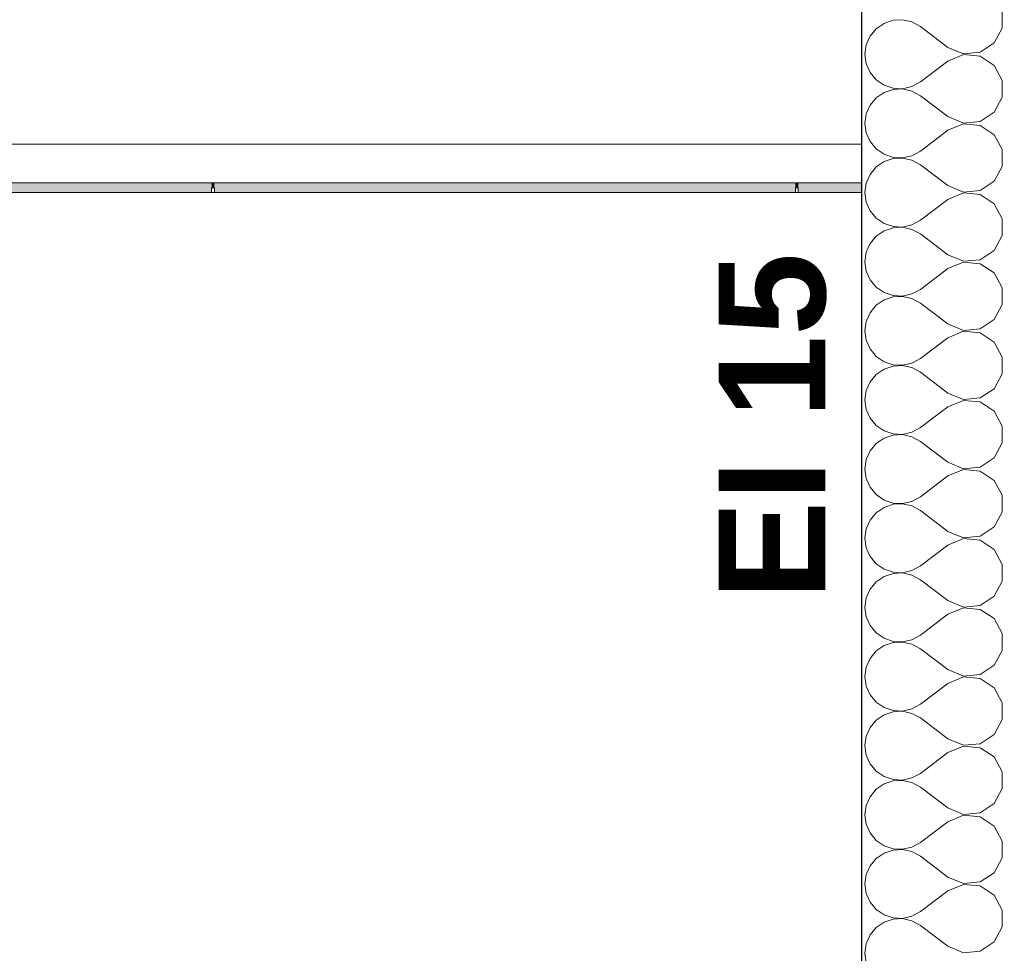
# Model space of a CAD drawing. Header units: millimetres. Extents: x -12989 to 381814, y -50461 to 30884.
# Tile 68 of 111: x 369516 to 370533, y -43747 to -42782. Entities that reach past the tile are written whole.
import ezdxf

# ---------------------------------------------------------------- set-up
doc = ezdxf.new("R2010")
doc.units = ezdxf.units.MM
doc.header["$MEASUREMENT"] = 0
doc.linetypes.add('Wipeout_Contour', pattern=[1000, 0, -1000])
for name, color, linetype in [('A_WN_SUFITY', 7, 'Continuous'), ('Nowe_04-ŚCIANY DZIAŁOWE', 7, 'Continuous'), ('Nowe_A_WYM', 7, 'Continuous')]:
    doc.layers.add(name, color=color, linetype=linetype)
for name, color, linetype, lineweight in [('A_WN_SUFITY_Nr_pióra__2', 7, 'Continuous', 13), ('A_WN_SUFITY_Nr_pióra__49', 7, 'Continuous', 15), ('Nowe_04-ŚCIANY DZIAŁOWE_Nr_pióra__27', 7, 'Continuous', 25), ('Nowe_A_WYM_Nr_pióra__1', 7, 'Continuous', 13), ('Nowe_A_WYM_Nr_pióra__45', 7, 'Continuous', 15), ('Nowe_A_WYM_Nr_pióra__85', 7, 'Continuous', 13)]:
    doc.layers.add(name, color=color, linetype=linetype, lineweight=lineweight)
doc.layers.add('Nowe_04-ŚCIANY DZIAŁOWE_Nr_pióra__174', color=7, linetype='Continuous', lineweight=5, true_color=0x6a6a6a)
doc.layers.add('Nowe_A_OZN_OPIS_Nr_pióra__17', color=7, linetype='Continuous', lineweight=13, true_color=0xde1212)
doc.styles.add('STYL_AUTOMATYCZNY_2', font='arial.ttf')
doc.styles.add('STYL_AUTOMATYCZNY_4', font='arial.ttf')
doc.dimstyles.new('STYL_AUTOMATYCZNY__2', dxfattribs={"dimtxt": 139.999998, "dimasz": 57, "dimexe": 0.18, "dimexo": 0.0625, "dimgap": 0, "dimtad": 1, "dimdec": 0, "dimlfac": 0.1, "dimzin": 0, "dimdsep": 46, "dimtxsty": 'STYL_AUTOMATYCZNY_4', "dimblk": 'ARROWHEAD_6', "dimblk1": 'ARROWHEAD_6', "dimblk2": 'ARROWHEAD_6', "dimcen": 0.09, "dimse1": 1, "dimse2": 1, "dimclrd": 7, "dimclre": 7, "dimclrt": 7, "dimadec": 0, "dimazin": 0, "dimtfac": 1, "dimtdec": 4, "dimtmove": 0, "dimatfit": 3, "dimfxl": 0, "dimtolj": 1, "dimtzin": 0, "dimarcsym": 0})

# ---------------------------------------------------------------- blocks, each defined once
blk = doc.blocks.new('ElemPrzekroju_4_1', base_point=(363535.4, -45960.6))
at = {"color": 254, "linetype": 'Wipeout_Contour', "lineweight": 0, "ltscale": 25184793.98738486}
blk.add_wipeout([(365515.4, -43960.6), (365535.4, -43980.6), (365535.4, -44940.6), (365523.9, -44952.1), (365527.5, -44953.5), (365530.4, -44960.6), (365527.5, -44967.7), (365523.9, -44969.1), (365535.4, -44980.6), (365535.4, -45940.6), (365515.4, -45960.6), (365578.9, -45960.6), (365578.9, -43900.6), (366588.9, -43900.6), (366588.9, -45960.6), (366905.4, -45960.6), (366905.4, -43900.6), (367915.4, -43900.6), (367915.4, -45960.6), (369255.3, -45960.6), (369255.3, -43900.6), (370265.3, -43900.6), (370265.3, -45960.6), (370385.3, -45960.6), (370385.3, -44960.6), (370378.2, -44957.7), (370375.3, -44950.6), (370378.2, -44943.5), (370385.3, -44940.6), (370385.3, -42960.6), (370319.9, -42960.6), (370319.9, -42955.6), (370316.9, -42955.6), (370316.9, -42960.6), (369716.9, -42960.6), (369716.9, -42955.6), (369713.9, -42955.6), (369713.9, -42960.6), (369113.9, -42960.6), (369113.9, -42955.6), (369110.9, -42955.6), (369110.9, -42960.6), (368510.9, -42960.6), (368510.9, -42955.6), (368509.4, -42955.6), (368507.9, -42955.6), (368507.9, -42960.6), (367907.9, -42960.6), (367907.9, -42955.6), (367904.9, -42955.6), (367904.9, -42960.6), (367304.9, -42960.6), (367304.9, -42955.6), (367303.4, -42955.6), (367301.9, -42955.6), (367301.9, -42960.6), (366701.9, -42960.6), (366701.9, -42955.6), (366698.9, -42955.6), (366698.9, -42960.6), (366098.9, -42960.6), (366098.9, -42955.6), (366097.4, -42955.6), (366095.9, -42955.6), (366095.9, -42960.6), (365515.4, -42960.6), (365535.4, -42980.6), (365535.4, -43940.6)], dxfattribs=at).dxf.layer = 'Nowe_04-ŚCIANY DZIAŁOWE'
blk = doc.blocks.new('*X15', base_point=(363535.4, -45960.6))
at = {"layer": 'Nowe_04-ŚCIANY DZIAŁOWE_Nr_pióra__174', "color": 251, "linetype": 'Continuous', "lineweight": 5, "true_color": 0x6a6a6a}
for p, q in [((370530.6, -42790.7), (370530.6, -42773.3)), ((370417.9, -42782.6), (370408.6, -42785.8)), ((370427.7, -42782.2), (370417.9, -42782.6)), ((370437.3, -42784.4), (370427.7, -42782.2)), ((370400.4, -42791.4), (370394.2, -42799)), ((370408.6, -42785.8), (370400.4, -42791.4)), ((370446, -42789.2), (370437.3, -42784.4)), ((370474.5, -42810.6), (370446, -42789.2)), ((370522.4, -42806.1), (370530.6, -42790.7)), ((370394.2, -42799), (370390.2, -42808)), ((370390.2, -42808), (370388.8, -42817.7)), ((370474.5, -42810.6), (370490.6, -42817.3)), ((370507.9, -42815.7), (370522.4, -42806.1)), ((370388.8, -42817.7), (370390.2, -42827.5)), ((370474.5, -42824.9), (370446, -42846.3)), ((370490.6, -42818.1), (370474.5, -42824.9)), ((370490.6, -42817.3), (370507.9, -42815.7)), ((370507.9, -42819.8), (370490.6, -42818.1)), ((370522.4, -42829.4), (370507.9, -42819.8)), ((370390.2, -42827.5), (370394.2, -42836.5)), ((370530.6, -42844.8), (370522.4, -42829.4)), ((370394.2, -42836.5), (370400.4, -42844.1)), ((370400.4, -42844.1), (370408.6, -42849.7)), ((370530.6, -42862.1), (370530.6, -42844.8)), ((370408.6, -42849.7), (370417.9, -42852.8)), ((370417.9, -42854.1), (370408.6, -42857.2)), ((370417.9, -42852.8), (370427.7, -42853.3)), ((370427.7, -42853.6), (370417.9, -42854.1)), ((370427.7, -42853.3), (370437.3, -42851.1)), ((370437.3, -42855.8), (370427.7, -42853.6)), ((370437.3, -42851.1), (370446, -42846.3)), ((370400.4, -42862.8), (370394.2, -42870.4)), ((370408.6, -42857.2), (370400.4, -42862.8)), ((370446, -42860.6), (370437.3, -42855.8)), ((370474.5, -42882), (370446, -42860.6)), ((370522.4, -42877.5), (370530.6, -42862.1)), ((370394.2, -42870.4), (370390.2, -42879.4)), ((370390.2, -42879.4), (370388.8, -42889.2)), ((370474.5, -42882), (370490.6, -42888.8)), ((370507.9, -42887.1), (370522.4, -42877.5)), ((370388.8, -42889.2), (370390.2, -42898.9)), ((370490.6, -42889.6), (370474.5, -42896.3)), ((370490.6, -42888.8), (370507.9, -42887.1)), ((370507.9, -42891.2), (370490.6, -42889.6)), ((370522.4, -42900.8), (370507.9, -42891.2)), ((370390.2, -42898.9), (370394.2, -42907.9)), ((370474.5, -42896.3), (370446, -42917.7)), ((370530.6, -42916.2), (370522.4, -42900.8)), ((370394.2, -42907.9), (370400.4, -42915.5)), ((370400.4, -42915.5), (370408.6, -42921.1)), ((370530.6, -42933.6), (370530.6, -42916.2)), ((370408.6, -42921.1), (370417.9, -42924.3)), ((370417.9, -42925.5), (370408.6, -42928.6)), ((370417.9, -42924.3), (370427.7, -42924.7)), ((370427.7, -42925), (370417.9, -42925.5)), ((370427.7, -42924.7), (370437.3, -42922.5)), ((370437.3, -42927.3), (370427.7, -42925)), ((370437.3, -42922.5), (370446, -42917.7)), ((370400.4, -42934.2), (370394.2, -42941.8)), ((370408.6, -42928.6), (370400.4, -42934.2)), ((370446, -42932), (370437.3, -42927.3)), ((370474.5, -42953.4), (370446, -42932)), ((370522.4, -42948.9), (370530.6, -42933.6)), ((370394.2, -42941.8), (370390.2, -42950.8)), ((370390.2, -42950.8), (370388.8, -42960.6)), ((370474.5, -42953.4), (370490.6, -42960.2)), ((370507.9, -42958.5), (370522.4, -42948.9)), ((370388.8, -42960.6), (370390.2, -42970.4)), ((370490.6, -42961), (370474.5, -42967.7)), ((370490.6, -42960.2), (370507.9, -42958.5)), ((370507.9, -42962.6), (370490.6, -42961)), ((370522.4, -42972.3), (370507.9, -42962.6)), ((370390.2, -42970.4), (370394.2, -42979.4)), ((370474.5, -42967.7), (370446, -42989.2)), ((370530.6, -42987.6), (370522.4, -42972.3)), ((370394.2, -42979.4), (370400.4, -42987)), ((370400.4, -42987), (370408.6, -42992.5)), ((370530.6, -43005), (370530.6, -42987.6)), ((370408.6, -42992.5), (370417.9, -42995.7)), ((370417.9, -42996.9), (370408.6, -43000.1)), ((370417.9, -42995.7), (370427.7, -42996.2)), ((370427.7, -42996.5), (370417.9, -42996.9)), ((370427.7, -42996.2), (370437.3, -42993.9)), ((370437.3, -42998.7), (370427.7, -42996.5)), ((370437.3, -42993.9), (370446, -42989.2)), ((370400.4, -43005.7), (370394.2, -43013.2)), ((370408.6, -43000.1), (370400.4, -43005.7)), ((370446, -43003.4), (370437.3, -42998.7)), ((370474.5, -43024.9), (370446, -43003.4)), ((370522.4, -43020.3), (370530.6, -43005)), ((370394.2, -43013.2), (370390.2, -43022.3)), ((370390.2, -43022.3), (370388.8, -43032)), ((370474.5, -43024.9), (370490.6, -43031.6)), ((370507.9, -43030), (370522.4, -43020.3)), ((370388.8, -43032), (370390.2, -43041.8)), ((370490.6, -43032.4), (370474.5, -43039.2)), ((370490.6, -43031.6), (370507.9, -43030)), ((370507.9, -43034.1), (370490.6, -43032.4)), ((370522.4, -43043.7), (370507.9, -43034.1)), ((370390.2, -43041.8), (370394.2, -43050.8)), ((370474.5, -43039.2), (370446, -43060.6)), ((370530.6, -43059), (370522.4, -43043.7)), ((370394.2, -43050.8), (370400.4, -43058.4)), ((370400.4, -43058.4), (370408.6, -43064)), ((370408.6, -43064), (370417.9, -43067.1)), ((370417.9, -43068.4), (370408.6, -43071.5)), ((370417.9, -43067.1), (370427.7, -43067.6)), ((370427.7, -43067.9), (370417.9, -43068.4)), ((370427.7, -43067.6), (370437.3, -43065.4)), ((370437.3, -43070.1), (370427.7, -43067.9)), ((370437.3, -43065.4), (370446, -43060.6)), ((370530.6, -43076.4), (370530.6, -43059)), ((370400.4, -43077.1), (370394.2, -43084.7)), ((370408.6, -43071.5), (370400.4, -43077.1)), ((370446, -43074.9), (370437.3, -43070.1)), ((370474.5, -43096.3), (370446, -43074.9)), ((370522.4, -43091.8), (370530.6, -43076.4)), ((370394.2, -43084.7), (370390.2, -43093.7)), ((370390.2, -43093.7), (370388.8, -43103.4)), ((370474.5, -43096.3), (370490.6, -43103)), ((370507.9, -43101.4), (370522.4, -43091.8)), ((370388.8, -43103.4), (370390.2, -43113.2)), ((370490.6, -43103.9), (370474.5, -43110.6)), ((370490.6, -43103), (370507.9, -43101.4)), ((370507.9, -43105.5), (370490.6, -43103.9)), ((370522.4, -43115.1), (370507.9, -43105.5)), ((370390.2, -43113.2), (370394.2, -43122.2)), ((370474.5, -43110.6), (370446, -43132)), ((370530.6, -43130.5), (370522.4, -43115.1)), ((370394.2, -43122.2), (370400.4, -43129.8)), ((370400.4, -43129.8), (370408.6, -43135.4)), ((370408.6, -43135.4), (370417.9, -43138.5)), ((370417.9, -43139.8), (370408.6, -43142.9)), ((370417.9, -43138.5), (370427.7, -43139)), ((370427.7, -43139.3), (370417.9, -43139.8)), ((370427.7, -43139), (370437.3, -43136.8)), ((370437.3, -43141.5), (370427.7, -43139.3)), ((370437.3, -43136.8), (370446, -43132)), ((370530.6, -43147.9), (370530.6, -43130.5)), ((370400.4, -43148.5), (370394.2, -43156.1)), ((370408.6, -43142.9), (370400.4, -43148.5)), ((370446, -43146.3), (370437.3, -43141.5)), ((370474.5, -43167.7), (370446, -43146.3)), ((370522.4, -43163.2), (370530.6, -43147.9)), ((370394.2, -43156.1), (370390.2, -43165.1)), ((370390.2, -43165.1), (370388.8, -43174.9)), ((370474.5, -43167.7), (370490.6, -43174.5)), ((370507.9, -43172.8), (370522.4, -43163.2)), ((370388.8, -43174.9), (370390.2, -43184.6)), ((370490.6, -43175.3), (370474.5, -43182)), ((370490.6, -43174.5), (370507.9, -43172.8)), ((370507.9, -43176.9), (370490.6, -43175.3)), ((370522.4, -43186.6), (370507.9, -43176.9)), ((370390.2, -43184.6), (370394.2, -43193.7)), ((370474.5, -43182), (370446, -43203.4)), ((370530.6, -43201.9), (370522.4, -43186.6)), ((370394.2, -43193.7), (370400.4, -43201.2)), ((370400.4, -43201.2), (370408.6, -43206.8)), ((370408.6, -43206.8), (370417.9, -43210)), ((370417.9, -43211.2), (370408.6, -43214.4)), ((370417.9, -43210), (370427.7, -43210.4)), ((370427.7, -43210.7), (370417.9, -43211.2)), ((370427.7, -43210.4), (370437.3, -43208.2)), ((370437.3, -43213), (370427.7, -43210.7)), ((370437.3, -43208.2), (370446, -43203.4)), ((370530.6, -43219.3), (370530.6, -43201.9)), ((370400.4, -43219.9), (370394.2, -43227.5)), ((370408.6, -43214.4), (370400.4, -43219.9)), ((370446, -43217.7), (370437.3, -43213)), ((370474.5, -43239.2), (370446, -43217.7)), ((370522.4, -43234.6), (370530.6, -43219.3)), ((370394.2, -43227.5), (370390.2, -43236.5)), ((370390.2, -43236.5), (370388.8, -43246.3)), ((370474.5, -43239.2), (370490.6, -43245.9)), ((370507.9, -43244.3), (370522.4, -43234.6)), ((370388.8, -43246.3), (370390.2, -43256.1)), ((370490.6, -43246.7), (370474.5, -43253.4)), ((370490.6, -43245.9), (370507.9, -43244.3)), ((370507.9, -43248.4), (370490.6, -43246.7)), ((370522.4, -43258), (370507.9, -43248.4)), ((370390.2, -43256.1), (370394.2, -43265.1)), ((370474.5, -43253.4), (370446, -43274.9)), ((370530.6, -43273.3), (370522.4, -43258)), ((370394.2, -43265.1), (370400.4, -43272.7)), ((370400.4, -43272.7), (370408.6, -43278.3)), ((370408.6, -43278.3), (370417.9, -43281.4)), ((370417.9, -43281.4), (370427.7, -43281.9)), ((370427.7, -43282.2), (370417.9, -43282.6)), ((370427.7, -43281.9), (370437.3, -43279.6)), ((370437.3, -43284.4), (370427.7, -43282.2)), ((370437.3, -43279.6), (370446, -43274.9)), ((370530.6, -43290.7), (370530.6, -43273.3)), ((370400.4, -43291.4), (370394.2, -43299)), ((370408.6, -43285.8), (370400.4, -43291.4)), ((370417.9, -43282.6), (370408.6, -43285.8)), ((370446, -43289.2), (370437.3, -43284.4)), ((370474.5, -43310.6), (370446, -43289.2)), ((370522.4, -43306.1), (370530.6, -43290.7)), ((370394.2, -43299), (370390.2, -43308)), ((370390.2, -43308), (370388.8, -43317.7)), ((370474.5, -43310.6), (370490.6, -43317.3)), ((370507.9, -43315.7), (370522.4, -43306.1)), ((370388.8, -43317.7), (370390.2, -43327.5)), ((370490.6, -43318.1), (370474.5, -43324.9)), ((370490.6, -43317.3), (370507.9, -43315.7)), ((370507.9, -43319.8), (370490.6, -43318.1)), ((370522.4, -43329.4), (370507.9, -43319.8)), ((370390.2, -43327.5), (370394.2, -43336.5)), ((370474.5, -43324.9), (370446, -43346.3)), ((370530.6, -43344.8), (370522.4, -43329.4)), ((370394.2, -43336.5), (370400.4, -43344.1)), ((370400.4, -43344.1), (370408.6, -43349.7)), ((370408.6, -43349.7), (370417.9, -43352.8)), ((370417.9, -43352.8), (370427.7, -43353.3)), ((370427.7, -43353.6), (370417.9, -43354.1)), ((370427.7, -43353.3), (370437.3, -43351.1)), ((370437.3, -43355.8), (370427.7, -43353.6)), ((370437.3, -43351.1), (370446, -43346.3)), ((370530.6, -43362.1), (370530.6, -43344.8)), ((370400.4, -43362.8), (370394.2, -43370.4)), ((370408.6, -43357.2), (370400.4, -43362.8)), ((370417.9, -43354.1), (370408.6, -43357.2)), ((370446, -43360.6), (370437.3, -43355.8)), ((370474.5, -43382), (370446, -43360.6)), ((370522.4, -43377.5), (370530.6, -43362.1)), ((370394.2, -43370.4), (370390.2, -43379.4)), ((370390.2, -43379.4), (370388.8, -43389.2)), ((370474.5, -43382), (370490.6, -43388.8)), ((370507.9, -43387.1), (370522.4, -43377.5)), ((370388.8, -43389.2), (370390.2, -43398.9)), ((370490.6, -43389.6), (370474.5, -43396.3)), ((370490.6, -43388.8), (370507.9, -43387.1)), ((370507.9, -43391.2), (370490.6, -43389.6)), ((370522.4, -43400.8), (370507.9, -43391.2)), ((370390.2, -43398.9), (370394.2, -43407.9)), ((370474.5, -43396.3), (370446, -43417.7)), ((370530.6, -43416.2), (370522.4, -43400.8)), ((370394.2, -43407.9), (370400.4, -43415.5)), ((370400.4, -43415.5), (370408.6, -43421.1)), ((370408.6, -43421.1), (370417.9, -43424.3)), ((370417.9, -43424.3), (370427.7, -43424.7)), ((370427.7, -43424.7), (370437.3, -43422.5)), ((370437.3, -43422.5), (370446, -43417.7)), ((370530.6, -43433.6), (370530.6, -43416.2)), ((370400.4, -43434.2), (370394.2, -43441.8)), ((370408.6, -43428.6), (370400.4, -43434.2)), ((370417.9, -43425.5), (370408.6, -43428.6)), ((370427.7, -43425), (370417.9, -43425.5)), ((370437.3, -43427.3), (370427.7, -43425)), ((370446, -43432), (370437.3, -43427.3)), ((370474.5, -43453.4), (370446, -43432)), ((370522.4, -43448.9), (370530.6, -43433.6)), ((370394.2, -43441.8), (370390.2, -43450.8)), ((370390.2, -43450.8), (370388.8, -43460.6)), ((370474.5, -43453.4), (370490.6, -43460.2)), ((370507.9, -43458.5), (370522.4, -43448.9)), ((370388.8, -43460.6), (370390.2, -43470.4)), ((370490.6, -43461), (370474.5, -43467.7)), ((370490.6, -43460.2), (370507.9, -43458.5)), ((370507.9, -43462.6), (370490.6, -43461)), ((370522.4, -43472.3), (370507.9, -43462.6)), ((370390.2, -43470.4), (370394.2, -43479.4)), ((370474.5, -43467.7), (370446, -43489.2)), ((370530.6, -43487.6), (370522.4, -43472.3)), ((370394.2, -43479.4), (370400.4, -43487)), ((370400.4, -43487), (370408.6, -43492.5)), ((370408.6, -43492.5), (370417.9, -43495.7)), ((370417.9, -43495.7), (370427.7, -43496.2)), ((370427.7, -43496.2), (370437.3, -43493.9)), ((370437.3, -43493.9), (370446, -43489.2)), ((370530.6, -43505), (370530.6, -43487.6)), ((370400.4, -43505.7), (370394.2, -43513.2)), ((370408.6, -43500.1), (370400.4, -43505.7)), ((370417.9, -43496.9), (370408.6, -43500.1)), ((370427.7, -43496.5), (370417.9, -43496.9)), ((370437.3, -43498.7), (370427.7, -43496.5)), ((370446, -43503.4), (370437.3, -43498.7)), ((370474.5, -43524.9), (370446, -43503.4)), ((370522.4, -43520.3), (370530.6, -43505)), ((370394.2, -43513.2), (370390.2, -43522.3)), ((370390.2, -43522.3), (370388.8, -43532)), ((370474.5, -43524.9), (370490.6, -43531.6)), ((370507.9, -43530), (370522.4, -43520.3)), ((370388.8, -43532), (370390.2, -43541.8)), ((370490.6, -43532.4), (370474.5, -43539.2)), ((370490.6, -43531.6), (370507.9, -43530)), ((370507.9, -43534.1), (370490.6, -43532.4)), ((370522.4, -43543.7), (370507.9, -43534.1)), ((370390.2, -43541.8), (370394.2, -43550.8)), ((370474.5, -43539.2), (370446, -43560.6)), ((370530.6, -43559), (370522.4, -43543.7)), ((370394.2, -43550.8), (370400.4, -43558.4)), ((370400.4, -43558.4), (370408.6, -43564)), ((370408.6, -43564), (370417.9, -43567.1)), ((370417.9, -43567.1), (370427.7, -43567.6)), ((370427.7, -43567.6), (370437.3, -43565.4)), ((370437.3, -43565.4), (370446, -43560.6)), ((370530.6, -43576.4), (370530.6, -43559)), ((370400.4, -43577.1), (370394.2, -43584.7)), ((370408.6, -43571.5), (370400.4, -43577.1)), ((370417.9, -43568.4), (370408.6, -43571.5)), ((370427.7, -43567.9), (370417.9, -43568.4)), ((370437.3, -43570.1), (370427.7, -43567.9)), ((370446, -43574.9), (370437.3, -43570.1)), ((370474.5, -43596.3), (370446, -43574.9)), ((370522.4, -43591.8), (370530.6, -43576.4)), ((370394.2, -43584.7), (370390.2, -43593.7)), ((370390.2, -43593.7), (370388.8, -43603.4)), ((370474.5, -43596.3), (370490.6, -43603)), ((370507.9, -43601.4), (370522.4, -43591.8)), ((370388.8, -43603.4), (370390.2, -43613.2)), ((370490.6, -43603.9), (370474.5, -43610.6)), ((370490.6, -43603), (370507.9, -43601.4)), ((370507.9, -43605.5), (370490.6, -43603.9)), ((370522.4, -43615.1), (370507.9, -43605.5)), ((370390.2, -43613.2), (370394.2, -43622.2)), ((370474.5, -43610.6), (370446, -43632)), ((370530.6, -43630.5), (370522.4, -43615.1)), ((370394.2, -43622.2), (370400.4, -43629.8)), ((370400.4, -43629.8), (370408.6, -43635.4)), ((370408.6, -43635.4), (370417.9, -43638.5)), ((370427.7, -43639), (370437.3, -43636.8)), ((370437.3, -43636.8), (370446, -43632)), ((370530.6, -43647.9), (370530.6, -43630.5)), ((370400.4, -43648.5), (370394.2, -43656.1)), ((370408.6, -43642.9), (370400.4, -43648.5)), ((370417.9, -43639.8), (370408.6, -43642.9)), ((370417.9, -43638.5), (370427.7, -43639)), ((370427.7, -43639.3), (370417.9, -43639.8)), ((370437.3, -43641.5), (370427.7, -43639.3)), ((370446, -43646.3), (370437.3, -43641.5)), ((370474.5, -43667.7), (370446, -43646.3)), ((370522.4, -43663.2), (370530.6, -43647.9)), ((370394.2, -43656.1), (370390.2, -43665.1)), ((370390.2, -43665.1), (370388.8, -43674.9)), ((370474.5, -43667.7), (370490.6, -43674.5)), ((370507.9, -43672.8), (370522.4, -43663.2)), ((370388.8, -43674.9), (370390.2, -43684.6)), ((370490.6, -43675.3), (370474.5, -43682)), ((370490.6, -43674.5), (370507.9, -43672.8)), ((370507.9, -43676.9), (370490.6, -43675.3)), ((370522.4, -43686.6), (370507.9, -43676.9)), ((370390.2, -43684.6), (370394.2, -43693.7)), ((370474.5, -43682), (370446, -43703.4)), ((370530.6, -43701.9), (370522.4, -43686.6)), ((370394.2, -43693.7), (370400.4, -43701.2)), ((370400.4, -43701.2), (370408.6, -43706.8)), ((370408.6, -43706.8), (370417.9, -43710)), ((370427.7, -43710.4), (370437.3, -43708.2)), ((370437.3, -43708.2), (370446, -43703.4)), ((370530.6, -43719.3), (370530.6, -43701.9)), ((370408.6, -43714.4), (370400.4, -43719.9)), ((370417.9, -43711.2), (370408.6, -43714.4)), ((370417.9, -43710), (370427.7, -43710.4)), ((370427.7, -43710.7), (370417.9, -43711.2)), ((370437.3, -43713), (370427.7, -43710.7)), ((370446, -43717.7), (370437.3, -43713)), ((370474.5, -43739.2), (370446, -43717.7)), ((370522.4, -43734.6), (370530.6, -43719.3)), ((370394.2, -43727.5), (370390.2, -43736.5)), ((370400.4, -43719.9), (370394.2, -43727.5)), ((370390.2, -43736.5), (370388.8, -43746.3)), ((370474.5, -43739.2), (370490.6, -43745.9)), ((370507.9, -43744.3), (370522.4, -43734.6)), ((370388.8, -43746.3), (370390.2, -43756.1)), ((370490.6, -43745.9), (370507.9, -43744.3))]:
    blk.add_line(p, q, dxfattribs=at)
blk = doc.blocks.new('ElemPrzekroju_5_1', base_point=(363535.4, -45960.6))
at = {"color": 254, "linetype": 'Wipeout_Contour', "lineweight": 0, "ltscale": 1490963.941080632}
blk.add_wipeout([(370385.3, -43900.6), (370535.3, -43900.6), (370535.3, -38229.3), (370385.3, -38269.5)], dxfattribs=at).dxf.layer = 'Nowe_04-ŚCIANY DZIAŁOWE'
at = {"layer": 'Nowe_04-ŚCIANY DZIAŁOWE_Nr_pióra__27', "color": 7, "linetype": 'Continuous', "lineweight": 25}
for p, q in [((370385.3, -38269.5), (370385.3, -42910.6)), ((370385.3, -42960.6), (370385.3, -43900.6))]:
    blk.add_line(p, q, dxfattribs=at)
at = {"layer": 'Nowe_04-ŚCIANY DZIAŁOWE_Nr_pióra__27', "color": 7, "linetype": 'Continuous', "lineweight": 25, "flags": 128}
blk.add_lwpolyline([(370385.3, -42910.6), (370385.3, -42950.6), (370385.3, -42960.6)], dxfattribs=at)
at = {"layer": 'Nowe_04-ŚCIANY DZIAŁOWE', "lineweight": 0}
blk.add_blockref('*X15', (363535.4, -45960.6), dxfattribs=at)
blk = doc.blocks.new('ElemPrzekroju_35_1', base_point=(363535.4, -45960.6))
at = {"layer": 'A_WN_SUFITY_Nr_pióra__49', "color": 7, "linetype": 'Continuous', "lineweight": 15}
for p, q in [((370385.3, -42910.6), (365535.4, -42910.6)), ((369713.9, -42960.6), (369113.9, -42960.6)), ((369716.9, -42960.6), (369713.9, -42960.6)), ((370316.9, -42960.6), (369716.9, -42960.6)), ((370319.9, -42960.6), (370316.9, -42960.6)), ((370385.3, -42960.6), (370319.9, -42960.6))]:
    blk.add_line(p, q, dxfattribs=at)
blk = doc.blocks.new('ElemPrzekroju_36_1', base_point=(363535.4, -45960.6))
at = {"layer": 'A_WN_SUFITY', "linetype": 'Continuous', "lineweight": 0, "true_color": 0x000000}
for points in [[(369113.9, -42950.6), (369113.9, -42960.6), (369713.9, -42960.6), (369713.9, -42950.6)], [(369715.4, -42950.6), (369713.9, -42950.6), (369713.9, -42955.6), (369715.4, -42955.6)], [(369715.4, -42950.6), (369715.4, -42955.6), (369716.9, -42955.6), (369716.9, -42950.6)], [(369716.9, -42950.6), (369716.9, -42960.6), (370316.9, -42960.6), (370316.9, -42950.6)], [(370318.4, -42950.6), (370316.9, -42950.6), (370316.9, -42955.6), (370318.4, -42955.6)], [(370319.9, -42955.6), (370319.9, -42950.6), (370318.4, -42950.6), (370318.4, -42955.6)], [(370385.3, -42950.6), (370319.9, -42950.6), (370319.9, -42960.6), (370385.3, -42960.6)]]:
    blk.add_hatch(color=18, dxfattribs=at).paths.add_polyline_path(points)
at = {"layer": 'A_WN_SUFITY_Nr_pióra__2', "color": 7, "linetype": 'Continuous', "lineweight": 13}
for p, q in [((369713.9, -42955.6), (369713.9, -42960.6)), ((369716.9, -42955.6), (369716.9, -42960.6)), ((370316.9, -42955.6), (370316.9, -42960.6)), ((370319.9, -42955.6), (370319.9, -42960.6))]:
    blk.add_line(p, q, dxfattribs=at)
at = {"layer": 'A_WN_SUFITY_Nr_pióra__2', "color": 7, "linetype": 'Continuous', "lineweight": 13, "flags": 128}
for points in [[(370385.3, -42950.6), (370319.9, -42950.6), (370318.4, -42950.6), (370316.9, -42950.6), (369716.9, -42950.6), (369715.4, -42950.6), (369713.9, -42950.6), (369113.9, -42950.6)], [(369716.9, -42955.6), (369715.4, -42955.6), (369713.9, -42955.6)], [(370319.9, -42955.6), (370318.4, -42955.6), (370316.9, -42955.6)]]:
    blk.add_lwpolyline(points, dxfattribs=at)
blk = doc.blocks.new('*D198', base_point=(363535.4, -45960.6))
at = {"layer": 'Nowe_A_WYM_Nr_pióra__45', "color": 7, "linetype": 'Continuous', "lineweight": 15}
for p, q in [((362283.3, -37900.7), (362223.3, -37840.7)), ((362223.3, -45950.6), (362283.3, -46010.6))]:
    blk.add_line(p, q, dxfattribs=at)
at = {"layer": 'Nowe_A_WYM_Nr_pióra__85', "color": 7, "linetype": 'Continuous', "lineweight": 13}
for p, q in [((362253.3, -37870.7), (362253.3, -37825.7)), ((362309.5, -37870.7), (362197, -37870.7)), ((362253.3, -45980.6), (362253.3, -37870.7)), ((362309.5, -45980.6), (362197, -45980.6)), ((362253.3, -46025.6), (362253.3, -45980.6))]:
    blk.add_line(p, q, dxfattribs=at)
at = {"layer": 'Nowe_A_WYM_Nr_pióra__1', "color": 7, "lineweight": 13, "insert": (362225.3, -42078.7), "char_height": 140, "attachment_point": 7, "rotation": 90, "style": 'STYL_AUTOMATYCZNY_4'}
blk.add_mtext('\\A1;{\\pql;\\fArial|b0|i0|c238|p0;\\W1.000000;811}', dxfattribs=at)
blk = doc.blocks.new('ARROWHEAD_6')
at = {"color": 0, "linetype": 'Continuous', "lineweight": 0}
for p, q in [((-0.5, -0.5), (0.5, 0.5)), ((0, 0), (-1, 0))]:
    blk.add_line(p, q, dxfattribs=at)

msp = doc.modelspace()

# ---------------------------------------------------------------- block references
at = {"layer": 'Nowe_04-ŚCIANY DZIAŁOWE', "lineweight": 0}
msp.add_blockref('ElemPrzekroju_4_1', (363535.4, -45960.6), dxfattribs=at)

# ---------------------------------------------------------------- next in the draw order: block references
msp.add_blockref('ElemPrzekroju_5_1', (363535.4, -45960.6), dxfattribs=at)

# ---------------------------------------------------------------- next in the draw order: texts
at = {"layer": 'Nowe_A_OZN_OPIS_Nr_pióra__17', "color": 12, "linetype": 'Continuous', "lineweight": 13, "true_color": 0xde1212, "insert": (370349.4, -43381.6), "char_height": 110, "attachment_point": 7, "rotation": 90, "style": 'STYL_AUTOMATYCZNY_2'}
msp.add_mtext('\\A1;{\\pql;\\fArial|b1|i0|c238|p0;\\W1.000000;EI 15}', dxfattribs=at)

# ---------------------------------------------------------------- next in the draw order: block references
at = {"layer": 'A_WN_SUFITY', "lineweight": 0}
for name in ['ElemPrzekroju_35_1', 'ElemPrzekroju_36_1']:
    msp.add_blockref(name, (363535.4, -45960.6), dxfattribs=at)

# ---------------------------------------------------------------- next in the draw order: dimensions: what is measured, and where the dimension line sits
at = {"layer": 'Nowe_A_WYM', "color": 7, "linetype": 'Continuous', "lineweight": 13}
dim = msp.add_linear_dim(base=(362253.3, -37870.7), p1=(363585.4, -45980.6), p2=(371035.4, -37870.7), angle=90, dimstyle='STYL_AUTOMATYCZNY__2', dxfattribs=at)
dim.commit()
dim.dimension.update_dxf_attribs({"geometry": '*D198', "text_midpoint": (362155.3, -41918.9), "dimtype": 160, "text_rotation": 90})

doc.saveas('drawing.dxf')
